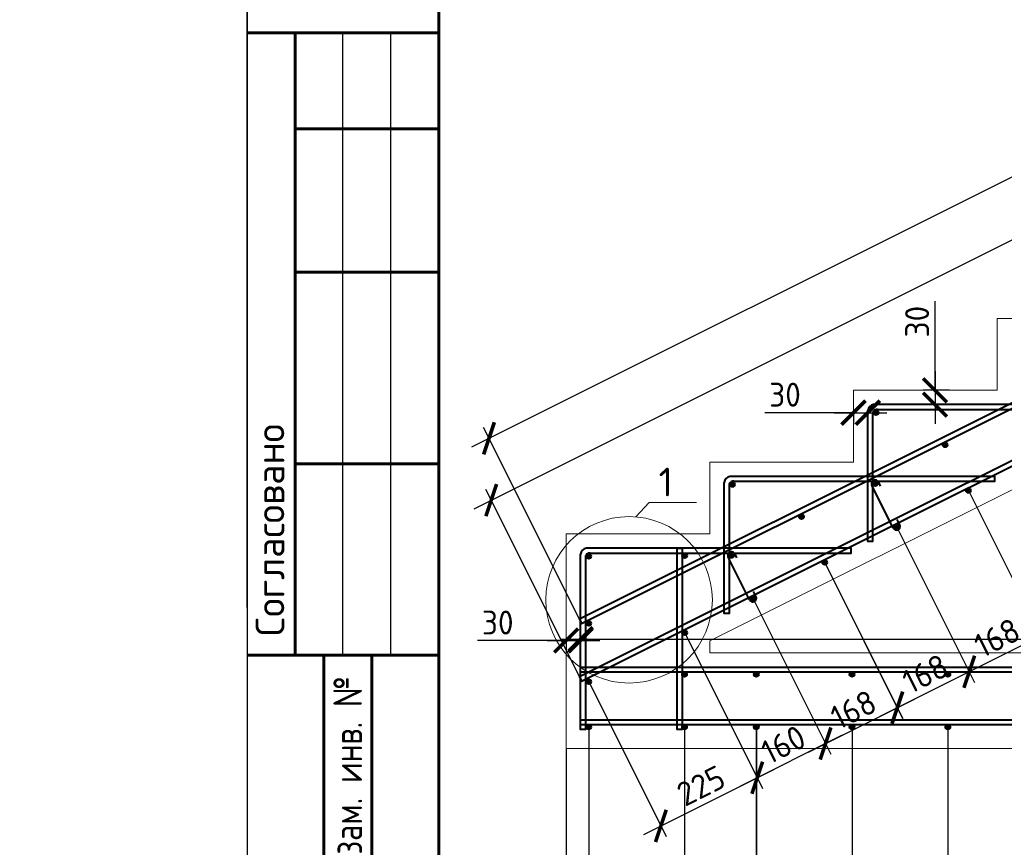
# Model space of a CAD drawing. Header units: millimetres. Extents: x 130535 to 1380046, y -231620 to 121434.
# Tile 98 of 135: x 805088 to 815370, y -1021 to 7624. Entities that reach past the tile are written whole.
import ezdxf
from ezdxf import colors
from ezdxf.entities.mleader import LeaderData, LeaderLine
from ezdxf.enums import TextEntityAlignment as Align
from ezdxf.math import Vec2, Vec3

# ---------------------------------------------------------------- set-up
doc = ezdxf.new("R2010")
doc.units = ezdxf.units.MM
doc.layers.get('DEFPOINTS').update_dxf_attribs({"lineweight": 0})
for name, color, linetype, lineweight in [('Основная', 7, 'Continuous', 40), ('Символы 0.20', 7, 'Continuous', 20), ('Столовая Двери и окна', 7, 'Continuous', 15), ('Текст', 7, 'Continuous', 25), ('Тонкая', 7, 'Continuous', 20), ('ТОНКИЕ', 7, 'Continuous', 9)]:
    doc.layers.add(name, color=color, linetype=linetype, lineweight=lineweight)
doc.styles.add('GOST-2.304_Type-B', font='GOST_Common.ttf')
doc.styles.add('ISOCPEUR', font='isocpeur.ttf')
doc.styles.add('ГОСТ', font='isocpeur.TTF')
doc.styles.add('ГОСТ 2.304', font='isocpeur.ttf')
doc.dimstyles.new('СПДС', dxfattribs={"dimscale": 100, "dimtxt": 2.5, "dimasz": 2.5, "dimexe": 1.25, "dimexo": 0, "dimtad": 1, "dimdec": 0, "dimtxsty": 'GOST-2.304_Type-B', "dimblk": 'ARCHTICK', "dimcen": 2.5, "dimdle": 2, "dimadec": 0, "dimazin": 2, "dimtfac": 0.75, "dimtdec": 0, "dimtmove": 1, "dimatfit": 3, "dimfxl": 1, "dimtolj": 1, "dimarcsym": 1})

# ---------------------------------------------------------------- blocks, each defined once
blk = doc.blocks.new('_None')
blk = doc.blocks.new('Из_буфера5277')
at = {"linetype": 'Continuous', "lineweight": 25}
for p, q in [((0, 9500), (0, 16000)), ((1000, 9000), (1000, 15500)), ((1500, 9000), (1500, 15500))]:
    blk.add_line(p, q, dxfattribs=at)
at = {"linetype": 'Continuous', "lineweight": 60}
for p, q in [((2000, 15500), (0, 15500)), ((500, 9000), (500, 15500)), ((2000, 500), (2000, 15500)), ((500, 14500), (2000, 14500)), ((500, 13000), (2000, 13000)), ((500, 11000), (2000, 11000)), ((0, 9000), (2000, 9000)), ((800, 500), (800, 9000)), ((1300, 500), (1300, 9000))]:
    blk.add_line(p, q, dxfattribs=at)
at = {"linetype": 'Continuous', "lineweight": 25, "ltscale": 100}
blk.add_lwpolyline([(0, 0), (42000, 0), (42000, 29700), (0, 29700), (0, 0)], dxfattribs=at)
at = {"linetype": 'Continuous', "lineweight": 60, "ltscale": 100}
blk.add_lwpolyline([(2000, 500), (41500, 500), (41500, 29200), (2000, 29200), (2000, 500)], dxfattribs=at)
at = {"linetype": 'Continuous', "lineweight": 25, "style": 'ГОСТ 2.304'}
blk.add_text('Согласовано', height=300, rotation=90, dxfattribs=at).set_placement((388, 9200))
at = {"linetype": 'Continuous', "lineweight": 25, "style": 'ГОСТ 2.304', "width": 0.8}
blk.add_text('Взам. инв. №', height=300, rotation=90, dxfattribs=at).set_placement((1050, 7750), align=Align.MIDDLE_CENTER)
blk = doc.blocks.new('_ArchTick')
at = {"color": 0, "linetype": 'ByBlock', "const_width": 0.15}
blk.add_lwpolyline([(-0.5, -0.5), (0.5, 0.5)], dxfattribs=at)
blk = doc.blocks.new('*D1151')
at = {"layer": 'DEFPOINTS', "color": 0, "linetype": 'Continuous', "lineweight": 0, "ltscale": 100}
for p in [(810795, 1140), (810945, 1140), (810945, 1140)]:
    blk.add_point(p, dxfattribs=at)
at = {"layer": 'ТОНКИЕ', "color": 0, "lineweight": -2, "ltscale": 125}
for p, q in [((810795, 1140), (809868, 1140)), ((810595, 1140), (811145, 1140)), ((810795, 1140), (810795, 1015)), ((810945, 1140), (810945, 1015))]:
    blk.add_line(p, q, dxfattribs=at)
at = {"layer": 'ТОНКИЕ', "color": 0, "linetype": 'Continuous', "lineweight": -2, "ltscale": 100, "xscale": 250, "yscale": 250, "zscale": 250, "rotation": 180}
blk.add_blockref('_ArchTick', (810795, 1140), dxfattribs=at)
at = {"layer": 'ТОНКИЕ', "color": 0, "linetype": 'Continuous', "lineweight": -2, "ltscale": 100, "xscale": 250, "yscale": 250, "zscale": 250}
blk.add_blockref('_ArchTick', (810945, 1140), dxfattribs=at)
at = {"layer": 'ТОНКИЕ', "color": 0, "linetype": 'Continuous', "ltscale": 100, "insert": (810080, 1327), "char_height": 250, "attachment_point": 5, "style": 'GOST-2.304_Type-B'}
blk.add_mtext('\\A1;30', dxfattribs=at)
blk = doc.blocks.new('*D1152')
at = {"layer": 'DEFPOINTS', "color": 0, "linetype": 'Continuous', "lineweight": 0, "ltscale": 100}
for p in [(813795, 3519), (813945, 3519), (813945, 3519)]:
    blk.add_point(p, dxfattribs=at)
at = {"layer": 'ТОНКИЕ', "color": 0, "lineweight": -2, "ltscale": 125}
for p, q in [((813795, 3519), (812868, 3519)), ((813595, 3519), (814145, 3519)), ((813795, 3519), (813795, 3394)), ((813945, 3519), (813945, 3394))]:
    blk.add_line(p, q, dxfattribs=at)
at = {"layer": 'ТОНКИЕ', "color": 0, "linetype": 'Continuous', "lineweight": -2, "ltscale": 100, "xscale": 250, "yscale": 250, "zscale": 250, "rotation": 180}
blk.add_blockref('_ArchTick', (813795, 3519), dxfattribs=at)
at = {"layer": 'ТОНКИЕ', "color": 0, "linetype": 'Continuous', "lineweight": -2, "ltscale": 100, "xscale": 250, "yscale": 250, "zscale": 250}
blk.add_blockref('_ArchTick', (813945, 3519), dxfattribs=at)
at = {"layer": 'ТОНКИЕ', "color": 0, "linetype": 'Continuous', "ltscale": 100, "insert": (813080, 3707), "char_height": 250, "attachment_point": 5, "style": 'GOST-2.304_Type-B'}
blk.add_mtext('\\A1;30', dxfattribs=at)
blk = doc.blocks.new('*D1153')
at = {"layer": 'DEFPOINTS', "color": 0, "linetype": 'Continuous', "lineweight": 0, "ltscale": 100}
for p in [(814797, 3753), (814647, 3603), (814797, 3603)]:
    blk.add_point(p, dxfattribs=at)
at = {"layer": 'ТОНКИЕ', "color": 0, "lineweight": -2, "ltscale": 125}
for p, q in [((814647, 3753), (814647, 4683)), ((814647, 3953), (814647, 3403)), ((814797, 3753), (814522, 3753)), ((814797, 3603), (814522, 3603))]:
    blk.add_line(p, q, dxfattribs=at)
at = {"layer": 'ТОНКИЕ', "color": 0, "linetype": 'Continuous', "lineweight": -2, "ltscale": 100, "xscale": 250, "yscale": 250, "zscale": 250}
for p, rotation in [((814647, 3753), 90), ((814647, 3603), 270)]:
    blk.add_blockref('_ArchTick', p, dxfattribs=dict(at, rotation=rotation))
at = {"layer": 'ТОНКИЕ', "color": 0, "linetype": 'Continuous', "ltscale": 100, "insert": (814460, 4470), "char_height": 250, "attachment_point": 5, "rotation": 90, "style": 'GOST-2.304_Type-B'}
blk.add_mtext('\\A1;30', dxfattribs=at)
blk = doc.blocks.new('*D1173')
at = {"layer": 'DEFPOINTS', "color": 0, "linetype": 'Continuous', "lineweight": 0, "ltscale": 100}
for p in [(814781, 235), (815781, 235), (815781, -1532)]:
    blk.add_point(p, dxfattribs=at)
at = {"layer": 'ТОНКИЕ', "color": 0, "lineweight": -2, "ltscale": 125}
for p, q in [((814781, 235), (814781, -1657)), ((815781, 235), (815781, -1657)), ((814581, -1532), (815981, -1532))]:
    blk.add_line(p, q, dxfattribs=at)
at = {"layer": 'ТОНКИЕ', "color": 0, "linetype": 'Continuous', "lineweight": -2, "ltscale": 100, "xscale": 250, "yscale": 250, "zscale": 250, "rotation": 180}
blk.add_blockref('_ArchTick', (814781, -1532), dxfattribs=at)
at = {"layer": 'ТОНКИЕ', "color": 0, "linetype": 'Continuous', "lineweight": -2, "ltscale": 100, "xscale": 250, "yscale": 250, "zscale": 250}
blk.add_blockref('_ArchTick', (815781, -1532), dxfattribs=at)
at = {"layer": 'ТОНКИЕ', "color": 0, "linetype": 'Continuous', "ltscale": 100, "insert": (815281, -1344), "char_height": 250, "attachment_point": 5, "style": 'GOST-2.304_Type-B'}
blk.add_mtext('\\A1;200', dxfattribs=at)
blk = doc.blocks.new('*D1174')
at = {"layer": 'DEFPOINTS', "color": 0, "linetype": 'Continuous', "lineweight": 0, "ltscale": 100}
for p in [(813781, 235), (814781, 235), (814781, -1532)]:
    blk.add_point(p, dxfattribs=at)
at = {"layer": 'ТОНКИЕ', "color": 0, "lineweight": -2, "ltscale": 125}
for p, q in [((813781, 235), (813781, -1657)), ((814781, 235), (814781, -1657)), ((813581, -1532), (814981, -1532))]:
    blk.add_line(p, q, dxfattribs=at)
at = {"layer": 'ТОНКИЕ', "color": 0, "linetype": 'Continuous', "lineweight": -2, "ltscale": 100, "xscale": 250, "yscale": 250, "zscale": 250, "rotation": 180}
blk.add_blockref('_ArchTick', (813781, -1532), dxfattribs=at)
at = {"layer": 'ТОНКИЕ', "color": 0, "linetype": 'Continuous', "lineweight": -2, "ltscale": 100, "xscale": 250, "yscale": 250, "zscale": 250}
blk.add_blockref('_ArchTick', (814781, -1532), dxfattribs=at)
at = {"layer": 'ТОНКИЕ', "color": 0, "linetype": 'Continuous', "ltscale": 100, "insert": (814281, -1344), "char_height": 250, "attachment_point": 5, "style": 'GOST-2.304_Type-B'}
blk.add_mtext('\\A1;200', dxfattribs=at)
blk = doc.blocks.new('*D1175')
at = {"layer": 'DEFPOINTS', "color": 0, "linetype": 'Continuous', "lineweight": 0, "ltscale": 100}
for p in [(812781, 235), (813781, 235), (813781, -1532)]:
    blk.add_point(p, dxfattribs=at)
at = {"layer": 'ТОНКИЕ', "color": 0, "lineweight": -2, "ltscale": 125}
for p, q in [((812781, 235), (812781, -1657)), ((813781, 235), (813781, -1657)), ((812581, -1532), (813981, -1532))]:
    blk.add_line(p, q, dxfattribs=at)
at = {"layer": 'ТОНКИЕ', "color": 0, "linetype": 'Continuous', "lineweight": -2, "ltscale": 100, "xscale": 250, "yscale": 250, "zscale": 250, "rotation": 180}
blk.add_blockref('_ArchTick', (812781, -1532), dxfattribs=at)
at = {"layer": 'ТОНКИЕ', "color": 0, "linetype": 'Continuous', "lineweight": -2, "ltscale": 100, "xscale": 250, "yscale": 250, "zscale": 250}
blk.add_blockref('_ArchTick', (813781, -1532), dxfattribs=at)
at = {"layer": 'ТОНКИЕ', "color": 0, "linetype": 'Continuous', "ltscale": 100, "insert": (813281, -1344), "char_height": 250, "attachment_point": 5, "style": 'GOST-2.304_Type-B'}
blk.add_mtext('\\A1;200', dxfattribs=at)
blk = doc.blocks.new('*D1176')
at = {"layer": 'DEFPOINTS', "color": 0, "linetype": 'Continuous', "lineweight": 0, "ltscale": 100}
for p in [(812030, 235), (812780, 235), (812780, -1532)]:
    blk.add_point(p, dxfattribs=at)
at = {"layer": 'ТОНКИЕ', "color": 0, "lineweight": -2, "ltscale": 125}
for p, q in [((812030, 235), (812030, -1657)), ((812780, 235), (812780, -1657)), ((811830, -1532), (812980, -1532))]:
    blk.add_line(p, q, dxfattribs=at)
at = {"layer": 'ТОНКИЕ', "color": 0, "linetype": 'Continuous', "lineweight": -2, "ltscale": 100, "xscale": 250, "yscale": 250, "zscale": 250, "rotation": 180}
blk.add_blockref('_ArchTick', (812030, -1532), dxfattribs=at)
at = {"layer": 'ТОНКИЕ', "color": 0, "linetype": 'Continuous', "lineweight": -2, "ltscale": 100, "xscale": 250, "yscale": 250, "zscale": 250}
blk.add_blockref('_ArchTick', (812780, -1532), dxfattribs=at)
at = {"layer": 'ТОНКИЕ', "color": 0, "linetype": 'Continuous', "ltscale": 100, "insert": (812405, -1344), "char_height": 250, "attachment_point": 5, "style": 'GOST-2.304_Type-B'}
blk.add_mtext('\\A1;150', dxfattribs=at)
blk = doc.blocks.new('*D1177')
at = {"layer": 'DEFPOINTS', "color": 0, "linetype": 'Continuous', "lineweight": 0, "ltscale": 100}
for p in [(811030, 235), (812030, 235), (812030, -1532)]:
    blk.add_point(p, dxfattribs=at)
at = {"layer": 'ТОНКИЕ', "color": 0, "lineweight": -2, "ltscale": 125}
for p, q in [((811030, 235), (811030, -1657)), ((812030, 235), (812030, -1657)), ((810830, -1532), (812230, -1532))]:
    blk.add_line(p, q, dxfattribs=at)
at = {"layer": 'ТОНКИЕ', "color": 0, "linetype": 'Continuous', "lineweight": -2, "ltscale": 100, "xscale": 250, "yscale": 250, "zscale": 250, "rotation": 180}
blk.add_blockref('_ArchTick', (811030, -1532), dxfattribs=at)
at = {"layer": 'ТОНКИЕ', "color": 0, "linetype": 'Continuous', "lineweight": -2, "ltscale": 100, "xscale": 250, "yscale": 250, "zscale": 250}
blk.add_blockref('_ArchTick', (812030, -1532), dxfattribs=at)
at = {"layer": 'ТОНКИЕ', "color": 0, "linetype": 'Continuous', "ltscale": 100, "insert": (811530, -1344), "char_height": 250, "attachment_point": 5, "style": 'GOST-2.304_Type-B'}
blk.add_mtext('\\A1;200', dxfattribs=at)
blk = doc.blocks.new('*D1178')
at = {"layer": 'DEFPOINTS', "color": 0, "linetype": 'Continuous', "lineweight": 0, "ltscale": 100}
for p in [(811030, 235), (810795, 10), (811030, -1532)]:
    blk.add_point(p, dxfattribs=at)
at = {"layer": 'ТОНКИЕ', "color": 0, "lineweight": -2, "ltscale": 125}
for p, q in [((811030, 235), (811030, -1657)), ((810795, 10), (810795, -1657)), ((810795, -1532), (809908, -1532)), ((810595, -1532), (811230, -1532))]:
    blk.add_line(p, q, dxfattribs=at)
at = {"layer": 'ТОНКИЕ', "color": 0, "linetype": 'Continuous', "lineweight": -2, "ltscale": 100, "xscale": 250, "yscale": 250, "zscale": 250, "rotation": 180}
blk.add_blockref('_ArchTick', (810795, -1532), dxfattribs=at)
at = {"layer": 'ТОНКИЕ', "color": 0, "linetype": 'Continuous', "lineweight": -2, "ltscale": 100, "xscale": 250, "yscale": 250, "zscale": 250}
blk.add_blockref('_ArchTick', (811030, -1532), dxfattribs=at)
at = {"layer": 'ТОНКИЕ', "color": 0, "linetype": 'Continuous', "ltscale": 100, "insert": (810134, -1344), "char_height": 250, "attachment_point": 5, "style": 'GOST-2.304_Type-B'}
blk.add_mtext('\\A1;45', dxfattribs=at)
blk = doc.blocks.new('*D1200')
at = {"layer": 'DEFPOINTS', "color": 0, "linetype": 'Continuous', "lineweight": 0, "ltscale": 100}
for p in [(827195, 1154), (810945, 860), (827195, 860)]:
    blk.add_point(p, dxfattribs=at)
at = {"layer": 'ТОНКИЕ', "color": 0, "lineweight": -2, "ltscale": 125}
for p, q in [((810945, 860), (810945, 1279)), ((827195, 860), (827195, 1279)), ((810745, 1154), (827395, 1154))]:
    blk.add_line(p, q, dxfattribs=at)
at = {"layer": 'ТОНКИЕ', "color": 0, "linetype": 'Continuous', "lineweight": -2, "ltscale": 100, "xscale": 250, "yscale": 250, "zscale": 250, "rotation": 180}
blk.add_blockref('_ArchTick', (810945, 1154), dxfattribs=at)
at = {"layer": 'ТОНКИЕ', "color": 0, "linetype": 'Continuous', "lineweight": -2, "ltscale": 100, "xscale": 250, "yscale": 250, "zscale": 250}
blk.add_blockref('_ArchTick', (827195, 1154), dxfattribs=at)
at = {"layer": 'ТОНКИЕ', "color": 0, "linetype": 'Continuous', "ltscale": 100, "insert": (818292, 1342), "char_height": 250, "attachment_point": 5, "style": 'GOST-2.304_Type-B'}
blk.add_mtext('\\A1;3250', dxfattribs=at)
blk = doc.blocks.new('*D1201')
at = {"layer": 'DEFPOINTS', "color": 0, "linetype": 'Continuous', "lineweight": 0, "ltscale": 100}
for p in [(826212, 10705), (827157, 8815), (810957, 715)]:
    blk.add_point(p, dxfattribs=at)
at = {"layer": 'ТОНКИЕ', "color": 0, "lineweight": -2, "ltscale": 125}
for p, q in [((827157, 8815), (826156, 10817)), ((809833, 2515), (826390, 10795)), ((810957, 715), (809956, 2717))]:
    blk.add_line(p, q, dxfattribs=at)
at = {"layer": 'ТОНКИЕ', "color": 0, "linetype": 'Continuous', "lineweight": -2, "ltscale": 100, "xscale": 250, "yscale": 250, "zscale": 250}
for p, rotation in [((826212, 10705), 26.56666342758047), ((810012, 2605), 206.5666634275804)]:
    blk.add_blockref('_ArchTick', p, dxfattribs=dict(at, rotation=rotation))
at = {"layer": 'ТОНКИЕ', "color": 0, "linetype": 'Continuous', "ltscale": 100, "insert": (818028, 6823), "char_height": 250, "attachment_point": 5, "rotation": 26.5667, "style": 'GOST-2.304_Type-B'}
blk.add_mtext('\\A1;3622', dxfattribs=at)
blk = doc.blocks.new('*D1202')
at = {"layer": 'DEFPOINTS', "color": 0, "linetype": 'Continuous', "lineweight": 0, "ltscale": 100}
for p in [(826189, 11352), (827134, 9461), (810934, 1361)]:
    blk.add_point(p, dxfattribs=at)
at = {"layer": 'ТОНКИЕ', "color": 0, "lineweight": -2, "ltscale": 125}
for p, q in [((809810, 3162), (826368, 11441)), ((827134, 9461), (826133, 11463)), ((810934, 1361), (809933, 3363))]:
    blk.add_line(p, q, dxfattribs=at)
at = {"layer": 'ТОНКИЕ', "color": 0, "linetype": 'Continuous', "lineweight": -2, "ltscale": 100, "xscale": 250, "yscale": 250, "zscale": 250}
for p, rotation in [((826189, 11352), 26.56666342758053), ((809989, 3251), 206.5666634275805)]:
    blk.add_blockref('_ArchTick', p, dxfattribs=dict(at, rotation=rotation))
at = {"layer": 'ТОНКИЕ', "color": 0, "linetype": 'Continuous', "ltscale": 100, "insert": (818005, 7469), "char_height": 250, "attachment_point": 5, "rotation": 26.5667, "style": 'GOST-2.304_Type-B'}
blk.add_mtext('\\A1;3622', dxfattribs=at)
blk = doc.blocks.new('*D1218')
at = {"layer": 'DEFPOINTS', "color": 0, "linetype": 'Continuous', "lineweight": 0, "ltscale": 100}
for p in [(815745, 3080), (814995, 2705), (816504, 1563)]:
    blk.add_point(p, dxfattribs=at)
at = {"layer": 'ТОНКИЕ', "color": 0, "lineweight": -2, "ltscale": 125}
for p, q in [((815745, 3080), (816560, 1451)), ((814995, 2705), (815810, 1076)), ((815575, 1099), (816683, 1653))]:
    blk.add_line(p, q, dxfattribs=at)
at = {"layer": 'ТОНКИЕ', "color": 0, "linetype": 'Continuous', "lineweight": -2, "ltscale": 100, "xscale": 250, "yscale": 250, "zscale": 250}
for p, rotation in [((816504, 1563), 26.56332168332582), ((815754, 1188), 206.5633216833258)]:
    blk.add_blockref('_ArchTick', p, dxfattribs=dict(at, rotation=rotation))
at = {"layer": 'ТОНКИЕ', "color": 0, "linetype": 'Continuous', "ltscale": 100, "insert": (816045, 1543), "char_height": 250, "attachment_point": 5, "rotation": 26.5633, "style": 'GOST-2.304_Type-B'}
blk.add_mtext('\\A1;168', dxfattribs=at)
blk = doc.blocks.new('*D1219')
at = {"layer": 'DEFPOINTS', "color": 0, "linetype": 'Continuous', "lineweight": 0, "ltscale": 100}
for p in [(814995, 2705), (814245, 2330), (815754, 1188)]:
    blk.add_point(p, dxfattribs=at)
at = {"layer": 'ТОНКИЕ', "color": 0, "lineweight": -2, "ltscale": 125}
for p, q in [((814995, 2705), (815810, 1076)), ((814245, 2330), (815060, 701)), ((814825, 724), (815933, 1278))]:
    blk.add_line(p, q, dxfattribs=at)
at = {"layer": 'ТОНКИЕ', "color": 0, "linetype": 'Continuous', "lineweight": -2, "ltscale": 100, "xscale": 250, "yscale": 250, "zscale": 250}
for p, rotation in [((815754, 1188), 26.56332168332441), ((815004, 813), 206.5633216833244)]:
    blk.add_blockref('_ArchTick', p, dxfattribs=dict(at, rotation=rotation))
at = {"layer": 'ТОНКИЕ', "color": 0, "linetype": 'Continuous', "ltscale": 100, "insert": (815295, 1168), "char_height": 250, "attachment_point": 5, "rotation": 26.5633, "style": 'GOST-2.304_Type-B'}
blk.add_mtext('\\A1;168', dxfattribs=at)
blk = doc.blocks.new('*D1220')
at = {"layer": 'DEFPOINTS', "color": 0, "linetype": 'Continuous', "lineweight": 0, "ltscale": 100}
for p in [(814245, 2330), (813495, 1955), (815004, 813)]:
    blk.add_point(p, dxfattribs=at)
at = {"layer": 'ТОНКИЕ', "color": 0, "lineweight": -2, "ltscale": 125}
for p, q in [((814245, 2330), (815059, 701)), ((813495, 1955), (814309, 326)), ((814075, 349), (815182, 903))]:
    blk.add_line(p, q, dxfattribs=at)
at = {"layer": 'ТОНКИЕ', "color": 0, "linetype": 'Continuous', "lineweight": -2, "ltscale": 100, "xscale": 250, "yscale": 250, "zscale": 250}
for p, rotation in [((815004, 813), 26.56332168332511), ((814253, 438), 206.5633216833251)]:
    blk.add_blockref('_ArchTick', p, dxfattribs=dict(at, rotation=rotation))
at = {"layer": 'ТОНКИЕ', "color": 0, "linetype": 'Continuous', "ltscale": 100, "insert": (814545, 793), "char_height": 250, "attachment_point": 5, "rotation": 26.5633, "style": 'GOST-2.304_Type-B'}
blk.add_mtext('\\A1;168', dxfattribs=at)
blk = doc.blocks.new('*D1221')
at = {"layer": 'DEFPOINTS', "color": 0, "linetype": 'Continuous', "lineweight": 0, "ltscale": 100}
for p in [(813495, 1955), (812745, 1580), (814254, 438)]:
    blk.add_point(p, dxfattribs=at)
at = {"layer": 'ТОНКИЕ', "color": 0, "lineweight": -2, "ltscale": 125}
for p, q in [((813495, 1955), (814310, 326)), ((812745, 1580), (813560, -49)), ((813325, -26), (814433, 528))]:
    blk.add_line(p, q, dxfattribs=at)
at = {"layer": 'ТОНКИЕ', "color": 0, "linetype": 'Continuous', "lineweight": -2, "ltscale": 100, "xscale": 250, "yscale": 250, "zscale": 250}
for p, rotation in [((814254, 438), 26.56332168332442), ((813504, 63), 206.5633216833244)]:
    blk.add_blockref('_ArchTick', p, dxfattribs=dict(at, rotation=rotation))
at = {"layer": 'ТОНКИЕ', "color": 0, "linetype": 'Continuous', "ltscale": 100, "insert": (813795, 418), "char_height": 250, "attachment_point": 5, "rotation": 26.5633, "style": 'GOST-2.304_Type-B'}
blk.add_mtext('\\A1;168', dxfattribs=at)
blk = doc.blocks.new('*D1222')
at = {"layer": 'DEFPOINTS', "color": 0, "linetype": 'Continuous', "lineweight": 0, "ltscale": 100}
for p in [(812745, 1580), (812033, 1220), (813504, 63)]:
    blk.add_point(p, dxfattribs=at)
at = {"layer": 'ТОНКИЕ', "color": 0, "lineweight": -2, "ltscale": 125}
for p, q in [((812745, 1580), (813559, -49)), ((812033, 1220), (812846, -405)), ((812611, -383), (813682, 153))]:
    blk.add_line(p, q, dxfattribs=at)
at = {"layer": 'ТОНКИЕ', "color": 0, "linetype": 'Continuous', "lineweight": -2, "ltscale": 100, "xscale": 250, "yscale": 250, "zscale": 250}
for p, rotation in [((813504, 63), 26.56332168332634), ((812790, -294), 206.5633216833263)]:
    blk.add_blockref('_ArchTick', p, dxfattribs=dict(at, rotation=rotation))
at = {"layer": 'ТОНКИЕ', "color": 0, "linetype": 'Continuous', "ltscale": 100, "insert": (813063, 53), "char_height": 250, "attachment_point": 5, "rotation": 26.5633, "style": 'GOST-2.304_Type-B'}
blk.add_mtext('\\A1;160', dxfattribs=at)
blk = doc.blocks.new('*D1223')
at = {"layer": 'DEFPOINTS', "color": 0, "linetype": 'Continuous', "lineweight": 0, "ltscale": 100}
for p in [(812033, 1220), (811030, 710), (812790, -294)]:
    blk.add_point(p, dxfattribs=at)
at = {"layer": 'ТОНКИЕ', "color": 0, "lineweight": -2, "ltscale": 125}
for p, q in [((812033, 1220), (812846, -405)), ((811030, 710), (811839, -908)), ((811605, -886), (812969, -204))]:
    blk.add_line(p, q, dxfattribs=at)
at = {"layer": 'ТОНКИЕ', "color": 0, "linetype": 'Continuous', "lineweight": -2, "ltscale": 100, "xscale": 250, "yscale": 250, "zscale": 250}
for p, rotation in [((812790, -294), 26.56332168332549), ((811784, -797), 206.5633216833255)]:
    blk.add_blockref('_ArchTick', p, dxfattribs=dict(at, rotation=rotation))
at = {"layer": 'ТОНКИЕ', "color": 0, "linetype": 'Continuous', "ltscale": 100, "insert": (812203, -377), "char_height": 250, "attachment_point": 5, "rotation": 26.5633, "style": 'GOST-2.304_Type-B'}
blk.add_mtext('\\A1;225', dxfattribs=at)

msp = doc.modelspace()

# ---------------------------------------------------------------- hatches: boundary and pattern name
at = {"layer": 'Основная'}
h = msp.add_hatch(color=256, dxfattribs=at)
edge = h.paths.add_edge_path()
edge.add_arc((814030.5, 3518.3), 25, 359.64, 719.64)
h = msp.add_hatch(color=256, dxfattribs=at)
edge = h.paths.add_edge_path()
edge.add_arc((814752.2, 3183.2), 25, 0, 360)
h = msp.add_hatch(color=256, dxfattribs=at)
edge = h.paths.add_edge_path()
edge.add_arc((812530.5, 2768.3), 25, 359.64, 719.64)
h = msp.add_hatch(color=256, dxfattribs=at)
edge = h.paths.add_edge_path()
edge.add_arc((814021.6, 2777.4), 25, 0, 360)
h = msp.add_hatch(color=256, dxfattribs=at)
edge = h.paths.add_edge_path()
edge.add_arc((814995.2, 2705.2), 25, 0, 360)
h = msp.add_hatch(color=256, dxfattribs=at)
edge = h.paths.add_edge_path()
edge.add_arc((813252.2, 2433.2), 25, 0, 360)
h = msp.add_hatch(color=256, dxfattribs=at)
edge = h.paths.add_edge_path()
edge.add_arc((814245.2, 2330.2), 25, 0, 360)
h = msp.add_hatch(color=256, dxfattribs=at)
edge = h.paths.add_edge_path()
edge.add_arc((811030.5, 2018.3), 25, 359.64, 719.64)
h = msp.add_hatch(color=256, dxfattribs=at)
edge = h.paths.add_edge_path()
edge.add_arc((812032.8, 2026.2), 25, 359.64, 719.64)
h = msp.add_hatch(color=256, dxfattribs=at)
edge = h.paths.add_edge_path()
edge.add_arc((812521.6, 2027.4), 25, 0, 360)
h = msp.add_hatch(color=256, dxfattribs=at)
edge = h.paths.add_edge_path()
edge.add_arc((813495.2, 1955.2), 25, 0, 360)
h = msp.add_hatch(color=256, dxfattribs=at)
edge = h.paths.add_edge_path()
edge.add_arc((812745.2, 1580.2), 25, 0, 360)
h = msp.add_hatch(color=256, dxfattribs=at)
edge = h.paths.add_edge_path()
edge.add_arc((811030.5, 1318.4), 25, 359.64, 719.64)
h = msp.add_hatch(color=256, dxfattribs=at)
edge = h.paths.add_edge_path()
edge.add_arc((812032.8, 1220.3), 25, 359.64, 719.64)
h = msp.add_hatch(color=256, dxfattribs=at)
edge = h.paths.add_edge_path()
edge.add_arc((811030.5, 709.6), 25, 359.64, 719.64)
h = msp.add_hatch(color=256, dxfattribs=at)
edge = h.paths.add_edge_path()
edge.add_arc((812030.5, 785.3), 25, 359.64, 719.64)
h = msp.add_hatch(color=256, dxfattribs=at)
edge = h.paths.add_edge_path()
edge.add_arc((812780.5, 785.3), 25, 359.64, 719.64)
h = msp.add_hatch(color=256, dxfattribs=at)
edge = h.paths.add_edge_path()
edge.add_arc((813780.5, 785.3), 25, 359.64, 719.64)
h = msp.add_hatch(color=256, dxfattribs=at)
edge = h.paths.add_edge_path()
edge.add_arc((814780.5, 785.3), 25, 359.64, 719.64)
h = msp.add_hatch(color=256, dxfattribs=at)
edge = h.paths.add_edge_path()
edge.add_arc((811030.5, 235.3), 25, 359.64, 719.64)
h = msp.add_hatch(color=256, dxfattribs=at)
edge = h.paths.add_edge_path()
edge.add_arc((812030.5, 235.3), 25, 359.64, 719.64)
h = msp.add_hatch(color=256, dxfattribs=at)
edge = h.paths.add_edge_path()
edge.add_arc((812780.5, 235.3), 25, 359.64, 719.64)
h = msp.add_hatch(color=256, dxfattribs=at)
edge = h.paths.add_edge_path()
edge.add_arc((813780.5, 235.3), 25, 359.64, 719.64)
h = msp.add_hatch(color=256, dxfattribs=at)
edge = h.paths.add_edge_path()
edge.add_arc((814780.5, 235.3), 25, 359.64, 719.64)

# ---------------------------------------------------------------- linework, layer by layer
for p, q in [((814055.6, 2793.3), (814074.4, 2753)), ((814211.2, 2314.4), (813987.6, 2761.6)), ((814279.2, 2346.1), (814252.9, 2402.4)), ((812711.2, 1564.4), (812487.6, 2011.6)), ((812555.6, 2043.3), (812574.4, 2003)), ((812779.2, 1596.1), (812752.9, 1652.4))]:
    msp.add_line(p, q, dxfattribs=at)
for points in [[(827156.6, 9416.4), (827134.3, 9461.1), (810934.3, 1361.1), (810956.6, 1316.4)], [(827156.6, 8815.5), (827134.3, 8860.2), (810934.3, 759.6), (810956.6, 714.9)], [(811955.5, 2103.3), (812005.5, 2103.3), (812005.5, 210.3), (811955.5, 210.3)]]:
    msp.add_lwpolyline(points, close=True, dxfattribs=at)
for points in [[(814039.9, 3553.3), (816770.5, 3553.3), (816770.5, 3603.3), (814005.5, 3603.3), (814005.5, 3603.3), (814005.5, 3603.3)], [(813995.5, 3511.3), (813995.5, 2172.8), (813945.5, 2172.8), (813945.5, 3541)], [(812495.5, 2761.3), (812495.5, 1422.8), (812445.5, 1422.8), (812445.5, 2791)], [(812539.9, 2803.3), (815270.5, 2803.3), (815270.5, 2853.3), (812505.5, 2853.3), (812505.5, 2853.3), (812505.5, 2853.3)], [(811039.9, 2053.3), (813770.5, 2053.3), (813770.5, 2103.3), (811005.5, 2103.3), (811005.5, 2103.3), (811005.5, 2103.3)], [(810995.5, 2011.3), (810995.5, 210.3), (810945.5, 210.3), (810945.5, 2041)]]:
    msp.add_lwpolyline(points, dxfattribs=at)
at = {"layer": 'Основная', "ltscale": 50}
for points in [[(827195.5, 810.3), (810945.5, 810.3), (810945.5, 860.3), (827195.5, 860.3)], [(827195.5, 260.3), (810945.5, 260.3), (810945.5, 310.3), (827195.5, 310.3)]]:
    msp.add_lwpolyline(points, close=True, dxfattribs=at)
at = {"layer": 'Основная'}
for centre in [(814030.5, 3518.3), (814752.2, 3183.2), (812530.5, 2768.3), (814021.6, 2777.4), (814995.2, 2705.2), (813252.2, 2433.2), (814245.2, 2330.2), (811030.5, 2018.3), (812032.8, 2026.2), (812521.6, 2027.4), (813495.2, 1955.2), (812745.2, 1580.2), (811030.5, 1318.4), (812032.8, 1220.3), (811030.5, 709.6), (812030.5, 785.3), (812780.5, 785.3), (813780.5, 785.3), (814780.5, 785.3), (811030.5, 235.3), (812030.5, 235.3), (812780.5, 235.3), (813780.5, 235.3), (814780.5, 235.3)]:
    msp.add_circle(centre, 25, dxfattribs=at)
for centre, radius, start, end in [((814014, 3535.1), 68.8, 97.03929, 175.07833), ((814041.6, 3507.1), 46.3, 86.19482, 184.74031), ((812514, 2785.1), 68.8, 97.03929, 175.07833), ((812541.6, 2757.1), 46.3, 86.19482, 184.74031), ((814021.6, 2777.4), 37.5, 25.01462, 205.01462), ((814245.2, 2330.2), 37.5, 205.01462, 25.01462), ((811014, 2035.1), 68.8, 97.03929, 175.07833), ((812521.6, 2027.4), 37.5, 25.01462, 205.01462), ((811041.6, 2007.1), 46.3, 86.19482, 184.74031), ((812745.2, 1580.2), 37.5, 205.01462, 25.01462)]:
    msp.add_arc(centre, radius, start, end, dxfattribs=at)
at = {"layer": 'Столовая Двери и окна', "color": 18, "lineweight": 20, "true_color": 0x000000}
for p, q in [((811522.8, 2430.6), (811660.7, 2582.1)), ((811660.7, 2582.1), (812155, 2582.1))]:
    msp.add_line(p, q, dxfattribs=at)
msp.add_circle((811452.2, 1564.2), 869.3, dxfattribs=at)
at = {"layer": 'Тонкая', "ltscale": 50}
for p, q in [((816795.5, 4503.3), (815295.5, 4503.3)), ((815295.5, 4503.3), (815295.5, 3753.3)), ((815295.5, 3753.3), (813795.5, 3753.3)), ((813795.5, 3753.3), (813795.5, 3003.3)), ((813795.5, 3003.3), (812295.5, 3003.3)), ((812295.5, 3003.3), (812295.5, 2253.3)), ((812295.5, 2253.3), (810795.5, 2253.3)), ((810795.5, 2253.3), (810795.5, 10.3)), ((812295.5, 1135.3), (812295.5, 1010.3))]:
    msp.add_line(p, q, dxfattribs=at)
for points in [[(812295.5, 1135.3), (826295.5, 8135.3)], [(812295.5, 1010.3), (826295.5, 1010.3)], [(810795.5, 10.3), (827295.5, 10.3)]]:
    msp.add_lwpolyline(points, dxfattribs=at)

# ---------------------------------------------------------------- block references
at = {"layer": 'Столовая Двери и окна', "color": 18, "lineweight": 25, "true_color": 0x000000}
msp.add_blockref('Из_буфера5277', (807464.1, -8014.6), dxfattribs=at)

# ---------------------------------------------------------------- texts
at = {"layer": 'Текст', "lineweight": 25, "style": 'ISOCPEUR'}
msp.add_text('1', height=300, dxfattribs=at).set_placement((811760.1, 2644.5))

# ---------------------------------------------------------------- dimensions: what is measured, and where the dimension line sits
at = {"layer": 'ТОНКИЕ', "ltscale": 125}
for base, p1, p2, angle, picture, middle in [((826189, 11351.6), (810934.3, 1361.1), (827134.3, 9461.1), 26.56666, '*D1202', (818005.2, 7469.2)), ((826211.6, 10705.5), (810956.6, 714.9), (827156.6, 8815.5), 26.56666, '*D1201', (818027.7, 6823)), ((816503.7, 1563.1), (814995.2, 2705.2), (815745.2, 3080.2), 26.56332, '*D1218', (816044.9, 1543.3)), ((815753.7, 1188.1), (814245.1, 2330.2), (814995.2, 2705.2), 26.56332, '*D1219', (815294.8, 1168.3)), ((815003.6, 813.2), (813495, 1955.4), (814245, 2330.4), 26.56332, '*D1220', (814544.7, 793.4)), ((814253.7, 438.1), (812745.1, 1580.2), (813495.2, 1955.2), 26.56332, '*D1221', (813794.8, 418.3)), ((813503.5, 63.3), (812032.8, 1220.3), (812745, 1580.4), 26.56332, '*D1222', (813062.7, 52.6)), ((812789.7, -293.6), (811030.5, 709.6), (812032.8, 1220.3), 26.56332, '*D1223', (812202.7, -377.3))]:
    dim = msp.add_linear_dim(base=base, p1=p1, p2=p2, angle=angle, dimstyle='СПДС', override={"dimlfac": 0.2}, dxfattribs=at)
    dim.commit()
    dim.dimension.update_dxf_attribs({"geometry": picture, "text_midpoint": middle})
for base, p1, p2, angle, picture, middle in [((814647.3, 3603.3), (814797.4, 3753.3), (814797.4, 3603.3), 270, '*D1153', (814718.3, 4470)), ((813945.5, 3519), (813795.5, 3519), (813945.5, 3519), 180, '*D1152', (813080.5, 3425.6)), ((810945.5, 1139.5), (810795.5, 1139.5), (810945.5, 1139.5), 180, '*D1151', (810080.5, 1046.1))]:
    dim = msp.add_linear_dim(base=base, p1=p1, p2=p2, angle=angle, dimstyle='СПДС', override={"dimlfac": 0.2}, dxfattribs=at)
    dim.commit()
    dim.dimension.update_dxf_attribs({"geometry": picture, "text_midpoint": middle, "dimtype": 160})
for base, p1, p2, picture, middle in [((827195.5, 1154.3), (810945.5, 860.3), (827195.5, 860.3), '*D1200', (818291.9, 1154.3)), ((812780.5, -1531.8), (812030.5, 235.3), (812780.5, 235.3), '*D1176', (812405.5, -1531.8))]:
    dim = msp.add_linear_dim(base=base, p1=p1, p2=p2, dimstyle='СПДС', override={"dimlfac": 0.2}, dxfattribs=at)
    dim.commit()
    dim.dimension.update_dxf_attribs({"geometry": picture, "text_midpoint": middle, "dimtype": 160})
dim = msp.add_linear_dim(base=(811030.5, -1531.8), p1=(810795.5, 10.3), p2=(811030.5, 235.3), text='45', dimstyle='СПДС', override={"dimlfac": 0.2}, dxfattribs=at)
dim.commit()
dim.dimension.update_dxf_attribs({"geometry": '*D1178', "text_midpoint": (810133.6, -1595.9), "dimtype": 160})
for base, p1, p2, picture, middle in [((812030.5, -1531.8), (811030.5, 235.3), (812030.5, 235.3), '*D1177', (811530.5, -1344.2)), ((813780.5, -1531.8), (812780.5, 235.3), (813780.5, 235.3), '*D1175', (813280.5, -1344.2)), ((814780.5, -1531.8), (813780.5, 235.3), (814780.5, 235.3), '*D1174', (814280.5, -1344.2)), ((815780.5, -1531.8), (814780.5, 235.3), (815780.5, 235.3), '*D1173', (815280.5, -1344.2))]:
    dim = msp.add_linear_dim(base=base, p1=p1, p2=p2, dimstyle='СПДС', override={"dimlfac": 0.2}, dxfattribs=at)
    dim.commit()
    dim.dimension.update_dxf_attribs({"geometry": picture, "text_midpoint": middle})

# ---------------------------------------------------------------- leaders
at = {"layer": 'Символы 0.20', "ltscale": 100}
ml = msp.add_multileader_mtext('Standard', dxfattribs=at)
ml.set_content('Труба Тр\\Pниз трубы на 50 мм выше верха плиты', color=256, style='ГОСТ')
ml.set_leader_properties(color=256, linetype='ByLayer', lineweight=-1)
ml.set_arrow_properties(name='NONE')
ml.build(insert=Vec2(0, 0))
ml.multileader.update_dxf_attribs({"text_left_attachment_type": 6, "text_right_attachment_type": 6, "dogleg_length": 2.5, "arrow_head_size": 45, "scale": 100})
ctx = ml.context
ctx.base_point, ctx.scale, ctx.char_height, ctx.arrow_head_size, ctx.landing_gap_size, ctx.plane_origin = Vec3(768461.4, 5424.9), 100, 300, 45, 22.5, Vec3(762564.9, 2114.4)
ctx.left_attachment, ctx.right_attachment = 6, 6
notes = []
notes.append((ctx, [(0, (1, 1, 0), (772521.4, 5424.9), (-1, 0), 250, [(0, [(772056.1, 3529.4)], 0, [])])]))
ctx.mtext.insert, ctx.mtext.width, ctx.mtext.flow_direction = Vec3(768483.9, 5814.9), 3780.751, 5
ml = msp.add_multileader_mtext('Standard', dxfattribs=at)
ml.set_content('Щебень фр.20-40', color=256, style='ГОСТ')
ml.set_leader_properties(color=256, linetype='ByLayer', lineweight=-1)
ml.set_arrow_properties(name='NONE')
ml.build(insert=Vec2(0, 0))
ml.multileader.update_dxf_attribs({"text_left_attachment_type": 6, "text_right_attachment_type": 6, "dogleg_length": 2.5, "arrow_head_size": 45, "scale": 100})
ctx = ml.context
ctx.base_point, ctx.scale, ctx.char_height, ctx.arrow_head_size, ctx.landing_gap_size, ctx.plane_origin = Vec3(766430.8, 1375.6), 100, 300, 45, 22.5, Vec3(773962.4, -1934.8)
ctx.left_attachment, ctx.right_attachment = 6, 6
notes.append((ctx, [(1, (1, 1, 0), (768315.8, 1375.6), (-1, 0), 250, [(0, [(770066.9, 2802.1)], 0, [])])]))
ctx.mtext.insert, ctx.mtext.width, ctx.mtext.flow_direction = Vec3(766453.3, 1765.6), 2129.129, 5
for ctx, leaders in notes:
    for number, flags, end, landing, length, lines in leaders:
        leader = LeaderData()
        leader.index, (leader.has_last_leader_line, leader.has_dogleg_vector, leader.attachment_direction) = number, flags
        leader.last_leader_point, leader.dogleg_vector, leader.dogleg_length = Vec3(end), Vec3(landing), length
        for number, points, colour, breaks in lines:
            line = LeaderLine()
            line.index, line.vertices, line.color, line.breaks = number, Vec3.list(points), colors.encode_raw_color(colour), breaks
            leader.lines.append(line)
        ctx.leaders.append(leader)

doc.saveas('drawing.dxf')
